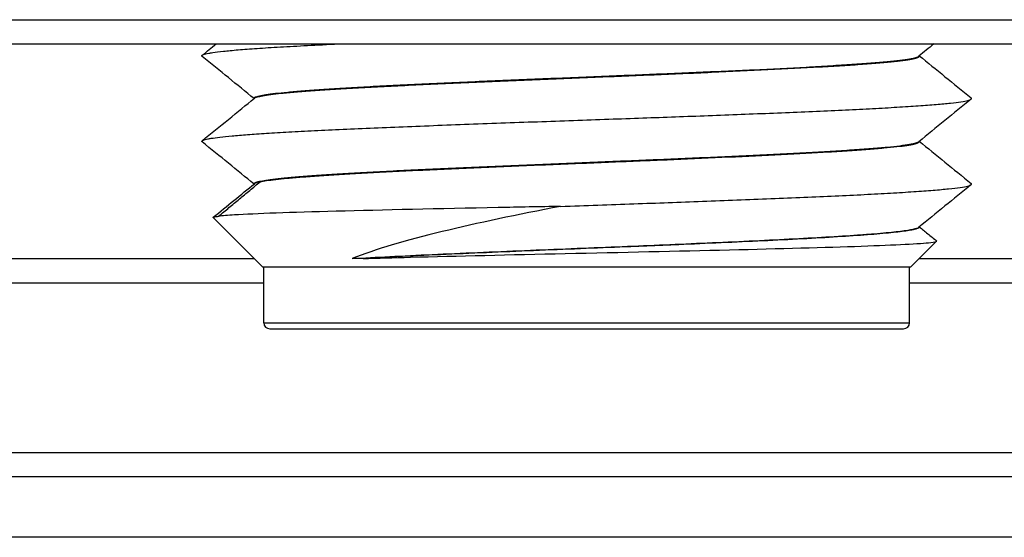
# Model space of a CAD drawing. Extents: x -1765 to 4890, y -3431 to 1272.
# Tile 131 of 189: x 3122.95 to 3131.08, y -2504.75 to -2500.48. Entities that reach past the tile are written whole.
import ezdxf

# ---------------------------------------------------------------- set-up
doc = ezdxf.new("R2010")
doc.units = 0
doc.linetypes.add('DASHED', pattern=[15, 7, -8])
doc.layers.get('0').update_dxf_attribs({"linetype": 'CONTINUOUS'})
doc.layers.add('1', color=7, linetype='CONTINUOUS')

# ---------------------------------------------------------------- blocks, each defined once
blk = doc.blocks.new('PROBECARD_STIFFENER_1', base_point=(3004.5148, -2504.2512))
at = {"color": 5, "linetype": 'DASHED'}
blk.add_line((3148.5962, -2504.2512), (3113.0354, -2504.2512), dxfattribs=at)
at = {"color": 5, "linetype": 'CONTINUOUS'}
blk.add_line((3156.9148, -2504.7512), (3074.0434, -2504.7512), dxfattribs=at)
blk = doc.blocks.new('PROBE_CARD_STIFFENER_E4155', base_point=(3004.5148, -2504.2512))
blk.add_blockref('PROBECARD_STIFFENER_1', (3004.5148, -2504.2512))
blk = doc.blocks.new('PROBE_CARD_STIFFNER_AS4155', base_point=(3004.5148, -2493.2512))
blk.add_blockref('PROBE_CARD_STIFFENER_E4155', (3004.5148, -2504.2512))
blk = doc.blocks.new('SMA_CONNECTOR_RING', base_point=(3072.005, -2496.9312))
at = {"color": 7, "linetype": 'CONTINUOUS'}
for p, q in [((3115.7861, -2500.4812), (3152.9148, -2500.4812)), ((3122.3861, -2500.6812), (3132.8787, -2500.6812)), ((3118.049, -2502.4512), (3124.8874, -2502.4512)), ((3130.3774, -2502.4512), (3152.9148, -2502.4512)), ((3117.9396, -2502.6512), (3124.9674, -2502.6512)), ((3130.2974, -2502.6512), (3152.9148, -2502.6512)), ((3074.0434, -2504.0512), (3152.9148, -2504.0512)), ((3148.5972, -2504.2512), (3113.0354, -2504.2512))]:
    blk.add_line(p, q, dxfattribs=at)
blk = doc.blocks.new('SMA_CONNECTOR_RING_E702571', base_point=(3072.005, -2496.9312))
blk.add_blockref('SMA_CONNECTOR_RING', (3072.005, -2496.9312))
blk = doc.blocks.new('N2360-20129_SMA_BULKHE1056', base_point=(3116.5861, -2490.2512))
at = {"color": 7, "linetype": 'CONTINUOUS'}
for p, q in [((3130.3768, -2500.7792), (3130.3768, -2500.7815)), ((3124.8879, -2501.1292), (3124.8879, -2501.1314)), ((3130.3768, -2501.4847), (3130.3768, -2501.487)), ((3124.8879, -2501.8347), (3124.8879, -2501.837)), ((3124.9574, -2502.5212), (3124.5504, -2502.1143)), ((3130.3768, -2502.1903), (3130.3768, -2502.1926)), ((3130.3074, -2502.5212), (3130.5198, -2502.3088)), ((3125.7869, -2502.4518), (3125.6969, -2502.4518)), ((3124.9574, -2502.5212), (3124.9674, -2502.5212)), ((3124.9674, -2502.9812), (3124.9674, -2502.5212)), ((3124.9674, -2502.5212), (3125.0065, -2502.5212)), ((3125.0065, -2502.5212), (3130.2974, -2502.5212)), ((3130.2974, -2502.5212), (3130.3074, -2502.5212)), ((3130.2974, -2502.9812), (3130.2974, -2502.5212)), ((3125.0174, -2503.0312), (3130.2474, -2503.0312))]:
    blk.add_line(p, q, dxfattribs=at)
at = {"color": 1, "linetype": 'CONTINUOUS'}
blk.add_line((3124.9674, -2502.9812), (3130.2974, -2502.9812), dxfattribs=at)
at = {"color": 7, "linetype": 'CONTINUOUS'}
for centre, start, end in [((3125.0174, -2502.9812), 180, -90), ((3130.2474, -2502.9812), -90, 0)]:
    blk.add_arc(centre, 0.05, start, end, dxfattribs=at)
for points in [[(3124.4604, -2500.774), (3124.499, -2500.7425), (3124.537, -2500.7116), (3124.5743, -2500.6812)], [(3130.4971, -2500.6812), (3130.4549, -2500.7156), (3130.4137, -2500.7492), (3130.3734, -2500.782)]]:
    blk.add_open_spline(points, degree=3, dxfattribs=at)
for points, knots in [([(3124.4604, -2500.774), (3124.465, -2500.7703), (3124.4748, -2500.7666), (3124.4894, -2500.763), (3124.4966, -2500.7611), (3124.505, -2500.7593), (3124.5145, -2500.7576), (3124.524, -2500.7558), (3124.5348, -2500.754), (3124.5468, -2500.7522), (3124.5709, -2500.7486), (3124.6003, -2500.7449), (3124.6353, -2500.7411), (3124.6704, -2500.7374), (3124.711, -2500.7336), (3124.7574, -2500.7297), (3124.8038, -2500.7258), (3124.856, -2500.7219), (3124.914, -2500.7179), (3124.972, -2500.714), (3125.0358, -2500.71), (3125.1052, -2500.7059), (3125.1745, -2500.7019), (3125.2495, -2500.6978), (3125.3296, -2500.6936), (3125.4096, -2500.6895), (3125.4949, -2500.6854), (3125.5846, -2500.6812)], [0, 0, 0, 0, 0.031285, 0.031285, 0.031285, 0.057032, 0.057032, 0.057032, 0.08977, 0.08977, 0.08977, 0.17899, 0.17899, 0.17899, 0.301555, 0.301555, 0.301555, 0.458611, 0.458611, 0.458611, 0.650154, 0.650154, 0.650154, 0.874892, 0.874892, 0.874892, 1.130203, 1.130203, 1.130203, 1.130203]), ([(3124.4604, -2500.7838), (3124.4594, -2500.783), (3124.4586, -2500.7821), (3124.4581, -2500.7813), (3124.4576, -2500.7805), (3124.4574, -2500.7797), (3124.4574, -2500.7789), (3124.4574, -2500.7781), (3124.4576, -2500.7773), (3124.4581, -2500.7764), (3124.4586, -2500.7756), (3124.4594, -2500.7748), (3124.4604, -2500.774)], [0, 0, 0, 0, 0.00336015, 0.00336015, 0.00336015, 0.00594839, 0.00594839, 0.00594839, 0.00852916, 0.00852916, 0.00852916, 0.01183277, 0.01183277, 0.01183277, 0.01183277]), ([(3124.8876, -2501.1317), (3124.8196, -2501.0763), (3124.7491, -2501.0189), (3124.6759, -2500.9593), (3124.6065, -2500.9028), (3124.5347, -2500.8444), (3124.4604, -2500.7838)], [0.0050984, 0.0050984, 0.0050984, 0.0050984, 0.2779216, 0.2779216, 0.2779216, 0.5558432, 0.5558432, 0.5558432, 0.5558432]), ([(3124.8879, -2501.1292), (3124.8879, -2501.1277), (3124.8886, -2501.1262), (3124.8901, -2501.1247), (3124.892, -2501.1227), (3124.8953, -2501.1207), (3124.8997, -2501.1187), (3124.9073, -2501.1154), (3124.9184, -2501.1121), (3124.9326, -2501.1089), (3124.9468, -2501.1056), (3124.9647, -2501.1023), (3124.9864, -2501.099), (3125.0082, -2501.0956), (3125.0339, -2501.0922), (3125.0636, -2501.0887), (3125.0934, -2501.0853), (3125.1273, -2501.0818), (3125.1654, -2501.0782), (3125.2035, -2501.0747), (3125.2458, -2501.0711), (3125.2923, -2501.0674), (3125.3387, -2501.0638), (3125.3894, -2501.0601), (3125.4441, -2501.0564), (3125.4989, -2501.0527), (3125.5576, -2501.0489), (3125.6202, -2501.0452), (3125.6827, -2501.0414), (3125.749, -2501.0376), (3125.8186, -2501.0338), (3125.8883, -2501.03), (3125.9612, -2501.0262), (3126.037, -2501.0224), (3126.1128, -2501.0186), (3126.1915, -2501.0148), (3126.2723, -2501.011), (3126.3531, -2501.0072), (3126.4361, -2501.0034), (3126.5206, -2500.9996), (3126.6897, -2500.992), (3126.8648, -2500.9845), (3127.0404, -2500.9772), (3127.216, -2500.9698), (3127.3921, -2500.9626), (3127.5637, -2500.9556), (3127.6495, -2500.9521), (3127.7342, -2500.9486), (3127.8174, -2500.9452), (3127.9006, -2500.9418), (3127.9822, -2500.9384), (3128.0619, -2500.9351), (3128.1416, -2500.9318), (3128.2186, -2500.9286), (3128.2977, -2500.9253), (3128.3765, -2500.9219), (3128.4558, -2500.9186), (3128.535, -2500.9151), (3128.6935, -2500.9083), (3128.8518, -2500.9012), (3129.005, -2500.8939), (3129.1582, -2500.8867), (3129.3063, -2500.8793), (3129.444, -2500.8718), (3129.5128, -2500.8681), (3129.5791, -2500.8643), (3129.6421, -2500.8605), (3129.7052, -2500.8567), (3129.7651, -2500.8529), (3129.8212, -2500.8491), (3129.8774, -2500.8453), (3129.9299, -2500.8415), (3129.9782, -2500.8377), (3130.0265, -2500.8338), (3130.0707, -2500.83), (3130.1106, -2500.8262), (3130.1504, -2500.8225), (3130.1858, -2500.8187), (3130.2167, -2500.8149), (3130.2475, -2500.8112), (3130.2739, -2500.8074), (3130.2957, -2500.8037), (3130.3175, -2500.8), (3130.3348, -2500.7964), (3130.3477, -2500.7928), (3130.3605, -2500.7891), (3130.369, -2500.7856), (3130.3734, -2500.782)], [0, 0, 0, 0, 0.005092, 0.005092, 0.005092, 0.016519, 0.016519, 0.016519, 0.050837, 0.050837, 0.050837, 0.105621, 0.105621, 0.105621, 0.183508, 0.183508, 0.183508, 0.285798, 0.285798, 0.285798, 0.413129, 0.413129, 0.413129, 0.565418, 0.565418, 0.565418, 0.741796, 0.741796, 0.741796, 0.940578, 0.940578, 0.940578, 1.159301, 1.159301, 1.159301, 1.394811, 1.394811, 1.394811, 1.643422, 1.643422, 1.643422, 2.163667, 2.163667, 2.163667, 2.687408, 2.687408, 2.687408, 2.941358, 2.941358, 2.941358, 3.186014, 3.186014, 3.186014, 3.422098, 3.422098, 3.422098, 3.659615, 3.659615, 3.659615, 4.130037, 4.130037, 4.130037, 4.569559, 4.569559, 4.569559, 4.768052, 4.768052, 4.768052, 4.947524, 4.947524, 4.947524, 5.104896, 5.104896, 5.104896, 5.23775, 5.23775, 5.23775, 5.344463, 5.344463, 5.344463, 5.424287, 5.424287, 5.424287, 5.477434, 5.477434, 5.477434, 5.505501, 5.505501, 5.505501, 5.505501]), ([(3124.8914, -2501.1286), (3124.8956, -2501.1252), (3124.9036, -2501.1218), (3124.9149, -2501.1185), (3124.9206, -2501.1168), (3124.9271, -2501.1152), (3124.9344, -2501.1135), (3124.9417, -2501.1119), (3124.9499, -2501.1103), (3124.959, -2501.1086), (3124.9773, -2501.1053), (3124.9993, -2501.1019), (3125.0254, -2501.0985), (3125.0514, -2501.0951), (3125.0815, -2501.0917), (3125.1158, -2501.0881), (3125.15, -2501.0846), (3125.1884, -2501.0811), (3125.2311, -2501.0775), (3125.2737, -2501.0739), (3125.3206, -2501.0702), (3125.3716, -2501.0665), (3125.4225, -2501.0629), (3125.4776, -2501.0592), (3125.5366, -2501.0554), (3125.5956, -2501.0517), (3125.6586, -2501.0479), (3125.725, -2501.0441), (3125.7915, -2501.0403), (3125.8615, -2501.0365), (3125.9346, -2501.0327), (3126.0077, -2501.0289), (3126.0838, -2501.0251), (3126.1625, -2501.0213), (3126.3198, -2501.0137), (3126.4871, -2501.0061), (3126.659, -2500.9986), (3126.8308, -2500.991), (3127.0072, -2500.9836), (3127.1827, -2500.9763), (3127.3582, -2500.969), (3127.5326, -2500.9619), (3127.7016, -2500.955), (3127.8707, -2500.9481), (3128.0339, -2500.9414), (3128.1891, -2500.9349), (3128.3456, -2500.9284), (3128.5049, -2500.9216), (3128.6629, -2500.9146), (3128.8209, -2500.9076), (3128.9774, -2500.9005), (3129.1274, -2500.8932), (3129.2775, -2500.8858), (3129.4209, -2500.8784), (3129.5526, -2500.8708), (3129.6185, -2500.867), (3129.6815, -2500.8633), (3129.7409, -2500.8595), (3129.8004, -2500.8557), (3129.8564, -2500.8518), (3129.9084, -2500.848), (3129.9605, -2500.8442), (3130.0086, -2500.8404), (3130.0524, -2500.8366), (3130.0962, -2500.8328), (3130.1358, -2500.829), (3130.1708, -2500.8252), (3130.2059, -2500.8215), (3130.2364, -2500.8177), (3130.2624, -2500.814), (3130.2884, -2500.8103), (3130.3099, -2500.8066), (3130.3269, -2500.8029), (3130.3435, -2500.7993), (3130.3559, -2500.7958), (3130.3641, -2500.7923), (3130.369, -2500.7902), (3130.3724, -2500.7881), (3130.3745, -2500.7861), (3130.3761, -2500.7845), (3130.3768, -2500.783), (3130.3768, -2500.7815)], [0, 0, 0, 0, 0.025816, 0.025816, 0.025816, 0.045952, 0.045952, 0.045952, 0.071023, 0.071023, 0.071023, 0.138132, 0.138132, 0.138132, 0.229125, 0.229125, 0.229125, 0.344939, 0.344939, 0.344939, 0.48583, 0.48583, 0.48583, 0.651295, 0.651295, 0.651295, 0.840024, 0.840024, 0.840024, 1.049904, 1.049904, 1.049904, 1.278085, 1.278085, 1.278085, 1.775066, 1.775066, 1.775066, 2.299268, 2.299268, 2.299268, 2.818625, 2.818625, 2.818625, 3.306574, 3.306574, 3.306574, 3.78079, 3.78079, 3.78079, 4.245796, 4.245796, 4.245796, 4.671597, 4.671597, 4.671597, 4.860234, 4.860234, 4.860234, 5.028134, 5.028134, 5.028134, 5.172558, 5.172558, 5.172558, 5.2915, 5.2915, 5.2915, 5.3838, 5.3838, 5.3838, 5.449213, 5.449213, 5.449213, 5.48798, 5.48798, 5.48798, 5.500168, 5.500168, 5.500168, 5.505491, 5.505491, 5.505491, 5.505491]), ([(3130.3772, -2500.7789), (3130.4452, -2500.8343), (3130.5157, -2500.8917), (3130.5889, -2500.9513), (3130.6582, -2501.0078), (3130.73, -2501.0662), (3130.8044, -2501.1268)], [0.0051005, 0.0051005, 0.0051005, 0.0051005, 0.2779218, 0.2779218, 0.2779218, 0.5558437, 0.5558437, 0.5558437, 0.5558437]), ([(3124.4604, -2501.4796), (3124.5347, -2501.419), (3124.6065, -2501.3606), (3124.6759, -2501.3041), (3124.7504, -2501.2434), (3124.8222, -2501.1849), (3124.8914, -2501.1286)], [0, 0, 0, 0, 0.2779218, 0.2779218, 0.2779218, 0.5558437, 0.5558437, 0.5558437, 0.5558437]), ([(3124.4604, -2501.4796), (3124.4645, -2501.4762), (3124.473, -2501.4728), (3124.4853, -2501.4696), (3124.4915, -2501.4679), (3124.4986, -2501.4663), (3124.5066, -2501.4647), (3124.5146, -2501.463), (3124.5235, -2501.4614), (3124.5335, -2501.4598), (3124.5535, -2501.4566), (3124.5778, -2501.4533), (3124.6066, -2501.4499), (3124.6353, -2501.4465), (3124.6686, -2501.4431), (3124.7066, -2501.4397), (3124.7446, -2501.4362), (3124.7872, -2501.4327), (3124.8347, -2501.4292), (3124.8821, -2501.4256), (3124.9343, -2501.422), (3124.9912, -2501.4184), (3125.048, -2501.4148), (3125.1096, -2501.4111), (3125.1756, -2501.4074), (3125.2416, -2501.4038), (3125.3121, -2501.4), (3125.3866, -2501.3963), (3125.4612, -2501.3926), (3125.5398, -2501.3888), (3125.622, -2501.3851), (3125.7043, -2501.3813), (3125.79, -2501.3775), (3125.8788, -2501.3738), (3126.0563, -2501.3663), (3126.2456, -2501.3587), (3126.4408, -2501.3513), (3126.636, -2501.3438), (3126.837, -2501.3365), (3127.0377, -2501.3292), (3127.2384, -2501.322), (3127.4386, -2501.3149), (3127.6333, -2501.308), (3127.7306, -2501.3046), (3127.8266, -2501.3012), (3127.9207, -2501.2979), (3128.0148, -2501.2945), (3128.1069, -2501.2912), (3128.1968, -2501.288), (3128.3751, -2501.2816), (3128.5564, -2501.275), (3128.7374, -2501.2682), (3128.9183, -2501.2613), (3129.0985, -2501.2543), (3129.2723, -2501.2471), (3129.4462, -2501.2399), (3129.6136, -2501.2326), (3129.7688, -2501.2252), (3129.8465, -2501.2215), (3129.921, -2501.2178), (3129.9919, -2501.214), (3130.0628, -2501.2103), (3130.13, -2501.2065), (3130.1929, -2501.2027), (3130.2558, -2501.199), (3130.3145, -2501.1952), (3130.3684, -2501.1914), (3130.4224, -2501.1877), (3130.4716, -2501.1839), (3130.5159, -2501.1802), (3130.5602, -2501.1764), (3130.5994, -2501.1727), (3130.6336, -2501.169), (3130.6677, -2501.1653), (3130.6968, -2501.1616), (3130.7207, -2501.158), (3130.7446, -2501.1543), (3130.7634, -2501.1507), (3130.7773, -2501.1472), (3130.7912, -2501.1436), (3130.8001, -2501.1401), (3130.8044, -2501.1366)], [0, 0, 0, 0, 0.027092, 0.027092, 0.027092, 0.04895, 0.04895, 0.04895, 0.076308, 0.076308, 0.076308, 0.150007, 0.150007, 0.150007, 0.250559, 0.250559, 0.250559, 0.379073, 0.379073, 0.379073, 0.535928, 0.535928, 0.535928, 0.720682, 0.720682, 0.720682, 0.932008, 0.932008, 0.932008, 1.167693, 1.167693, 1.167693, 1.424693, 1.424693, 1.424693, 1.987134, 1.987134, 1.987134, 2.584417, 2.584417, 2.584417, 3.180439, 3.180439, 3.180439, 3.468002, 3.468002, 3.468002, 3.744344, 3.744344, 3.744344, 4.285305, 4.285305, 4.285305, 4.820604, 4.820604, 4.820604, 5.317601, 5.317601, 5.317601, 5.540965, 5.540965, 5.540965, 5.742259, 5.742259, 5.742259, 5.918151, 5.918151, 5.918151, 6.066055, 6.066055, 6.066055, 6.184269, 6.184269, 6.184269, 6.272058, 6.272058, 6.272058, 6.329717, 6.329717, 6.329717, 6.359034, 6.359034, 6.359034, 6.359034]), ([(3130.8044, -2501.1366), (3130.73, -2501.1971), (3130.6582, -2501.2556), (3130.5889, -2501.3121), (3130.5143, -2501.3728), (3130.4425, -2501.4312), (3130.3734, -2501.4876)], [0, 0, 0, 0, 0.2779216, 0.2779216, 0.2779216, 0.5558432, 0.5558432, 0.5558432, 0.5558432]), ([(3130.8044, -2501.1366), (3130.8054, -2501.1357), (3130.8061, -2501.1349), (3130.8066, -2501.1341), (3130.8071, -2501.1333), (3130.8074, -2501.1325), (3130.8074, -2501.1317), (3130.8074, -2501.1308), (3130.8071, -2501.13), (3130.8066, -2501.1292), (3130.8061, -2501.1284), (3130.8054, -2501.1276), (3130.8044, -2501.1268)], [0, 0, 0, 0, 0.00336015, 0.00336015, 0.00336015, 0.00594839, 0.00594839, 0.00594839, 0.00852916, 0.00852916, 0.00852916, 0.01183277, 0.01183277, 0.01183277, 0.01183277]), ([(3124.4604, -2501.4893), (3124.4594, -2501.4885), (3124.4586, -2501.4877), (3124.4581, -2501.4869), (3124.4576, -2501.4861), (3124.4574, -2501.4852), (3124.4574, -2501.4844), (3124.4574, -2501.4836), (3124.4576, -2501.4828), (3124.4581, -2501.482), (3124.4586, -2501.4812), (3124.4594, -2501.4804), (3124.4604, -2501.4796)], [0, 0, 0, 0, 0.00336015, 0.00336015, 0.00336015, 0.00594839, 0.00594839, 0.00594839, 0.00852916, 0.00852916, 0.00852916, 0.01183277, 0.01183277, 0.01183277, 0.01183277]), ([(3124.9383, -2501.8182), (3124.9527, -2501.8151), (3124.9705, -2501.812), (3124.9918, -2501.8088), (3125.013, -2501.8056), (3125.0378, -2501.8024), (3125.0664, -2501.7991), (3125.0949, -2501.7958), (3125.1271, -2501.7924), (3125.1632, -2501.7891), (3125.1992, -2501.7857), (3125.2391, -2501.7823), (3125.2827, -2501.7788), (3125.3263, -2501.7754), (3125.3737, -2501.7719), (3125.4248, -2501.7683), (3125.4759, -2501.7648), (3125.5306, -2501.7613), (3125.5888, -2501.7577), (3125.647, -2501.7542), (3125.7087, -2501.7506), (3125.7734, -2501.747), (3125.8382, -2501.7434), (3125.9061, -2501.7397), (3125.9766, -2501.7361), (3126.0472, -2501.7325), (3126.1204, -2501.7289), (3126.1958, -2501.7253), (3126.2712, -2501.7216), (3126.3488, -2501.718), (3126.4279, -2501.7144), (3126.5863, -2501.7072), (3126.751, -2501.7), (3126.9173, -2501.693), (3127.0837, -2501.6859), (3127.2516, -2501.679), (3127.4166, -2501.6722), (3127.5817, -2501.6655), (3127.744, -2501.6588), (3127.8999, -2501.6524), (3127.9779, -2501.6492), (3128.0544, -2501.6461), (3128.129, -2501.643), (3128.2033, -2501.6399), (3128.2778, -2501.6367), (3128.3529, -2501.6336), (3128.503, -2501.6272), (3128.6545, -2501.6206), (3128.8034, -2501.6139), (3128.9523, -2501.6072), (3129.0985, -2501.6003), (3129.2377, -2501.5932), (3129.3769, -2501.5862), (3129.509, -2501.5791), (3129.6296, -2501.5719), (3129.6899, -2501.5683), (3129.7474, -2501.5647), (3129.8016, -2501.561), (3129.8558, -2501.5574), (3129.9066, -2501.5538), (3129.9539, -2501.5502), (3130.0011, -2501.5466), (3130.0446, -2501.5429), (3130.0842, -2501.5393), (3130.1238, -2501.5357), (3130.1595, -2501.5321), (3130.1911, -2501.5285), (3130.2228, -2501.525), (3130.2503, -2501.5214), (3130.2737, -2501.5179), (3130.2972, -2501.5144), (3130.3165, -2501.5108), (3130.3318, -2501.5074), (3130.3469, -2501.504), (3130.3581, -2501.5006), (3130.3655, -2501.4972), (3130.3699, -2501.4952), (3130.373, -2501.4932), (3130.3749, -2501.4913), (3130.3762, -2501.4898), (3130.3768, -2501.4884), (3130.3768, -2501.487)], [0, 0, 0, 0, 0.054263, 0.054263, 0.054263, 0.129523, 0.129523, 0.129523, 0.226847, 0.226847, 0.226847, 0.346778, 0.346778, 0.346778, 0.489275, 0.489275, 0.489275, 0.653656, 0.653656, 0.653656, 0.838578, 0.838578, 0.838578, 1.042051, 1.042051, 1.042051, 1.261502, 1.261502, 1.261502, 1.493885, 1.493885, 1.493885, 1.983748, 1.983748, 1.983748, 2.483495, 2.483495, 2.483495, 2.967205, 2.967205, 2.967205, 3.196491, 3.196491, 3.196491, 3.420597, 3.420597, 3.420597, 3.871475, 3.871475, 3.871475, 4.306311, 4.306311, 4.306311, 4.698785, 4.698785, 4.698785, 4.871093, 4.871093, 4.871093, 5.023739, 5.023739, 5.023739, 5.154559, 5.154559, 5.154559, 5.262023, 5.262023, 5.262023, 5.345302, 5.345302, 5.345302, 5.404329, 5.404329, 5.404329, 5.439611, 5.439611, 5.439611, 5.450764, 5.450764, 5.450764, 5.455565, 5.455565, 5.455565, 5.455565]), ([(3130.3772, -2501.4845), (3130.4452, -2501.5398), (3130.5157, -2501.5973), (3130.5889, -2501.6569), (3130.6582, -2501.7134), (3130.73, -2501.7718), (3130.8044, -2501.8324)], [0.0050999, 0.0050999, 0.0050999, 0.0050999, 0.2779218, 0.2779218, 0.2779218, 0.5558437, 0.5558437, 0.5558437, 0.5558437]), ([(3124.8876, -2501.8372), (3124.8196, -2501.7819), (3124.7491, -2501.7244), (3124.6759, -2501.6648), (3124.6065, -2501.6084), (3124.5347, -2501.5499), (3124.4604, -2501.4893)], [0.0050973, 0.0050973, 0.0050973, 0.0050973, 0.2779216, 0.2779216, 0.2779216, 0.5558432, 0.5558432, 0.5558432, 0.5558432]), ([(3124.8879, -2501.8347), (3124.8879, -2501.8332), (3124.8886, -2501.8317), (3124.8901, -2501.8302), (3124.892, -2501.8282), (3124.8953, -2501.8262), (3124.8997, -2501.8243), (3124.9073, -2501.8209), (3124.9184, -2501.8176), (3124.9326, -2501.8144), (3124.9468, -2501.8112), (3124.9647, -2501.8079), (3124.9864, -2501.8045), (3125.0082, -2501.8012), (3125.0339, -2501.7978), (3125.0636, -2501.7943), (3125.0934, -2501.7908), (3125.1273, -2501.7873), (3125.1654, -2501.7838), (3125.2035, -2501.7802), (3125.2458, -2501.7766), (3125.2923, -2501.773), (3125.3387, -2501.7693), (3125.3894, -2501.7657), (3125.4441, -2501.7619), (3125.4989, -2501.7582), (3125.5576, -2501.7545), (3125.6202, -2501.7507), (3125.6827, -2501.747), (3125.749, -2501.7432), (3125.8186, -2501.7394), (3125.8883, -2501.7356), (3125.9612, -2501.7318), (3126.037, -2501.728), (3126.1128, -2501.7242), (3126.1915, -2501.7203), (3126.2723, -2501.7165), (3126.3531, -2501.7127), (3126.4361, -2501.7089), (3126.5206, -2501.7051), (3126.6897, -2501.6976), (3126.8648, -2501.6901), (3127.0404, -2501.6827), (3127.216, -2501.6754), (3127.3921, -2501.6682), (3127.5637, -2501.6611), (3127.6495, -2501.6576), (3127.7342, -2501.6542), (3127.8174, -2501.6507), (3127.9006, -2501.6473), (3127.9822, -2501.644), (3128.0619, -2501.6407), (3128.1416, -2501.6374), (3128.2186, -2501.6342), (3128.2977, -2501.6308), (3128.3765, -2501.6275), (3128.4558, -2501.6241), (3128.535, -2501.6207), (3128.6935, -2501.6138), (3128.8518, -2501.6067), (3129.005, -2501.5995), (3129.1582, -2501.5923), (3129.3063, -2501.5849), (3129.444, -2501.5774), (3129.5128, -2501.5736), (3129.5791, -2501.5698), (3129.6421, -2501.566), (3129.7052, -2501.5623), (3129.7651, -2501.5585), (3129.8212, -2501.5546), (3129.8774, -2501.5508), (3129.9299, -2501.547), (3129.9782, -2501.5432), (3130.0265, -2501.5394), (3130.0707, -2501.5356), (3130.1106, -2501.5318), (3130.1504, -2501.528), (3130.1858, -2501.5242), (3130.2167, -2501.5205), (3130.2475, -2501.5167), (3130.2739, -2501.513), (3130.2957, -2501.5093), (3130.3175, -2501.5056), (3130.3348, -2501.5019), (3130.3477, -2501.4983), (3130.3605, -2501.4947), (3130.369, -2501.4911), (3130.3734, -2501.4876)], [0, 0, 0, 0, 0.005092, 0.005092, 0.005092, 0.016519, 0.016519, 0.016519, 0.050837, 0.050837, 0.050837, 0.105621, 0.105621, 0.105621, 0.183508, 0.183508, 0.183508, 0.285798, 0.285798, 0.285798, 0.413129, 0.413129, 0.413129, 0.565418, 0.565418, 0.565418, 0.741796, 0.741796, 0.741796, 0.940578, 0.940578, 0.940578, 1.159301, 1.159301, 1.159301, 1.394811, 1.394811, 1.394811, 1.643422, 1.643422, 1.643422, 2.163667, 2.163667, 2.163667, 2.687408, 2.687408, 2.687408, 2.941358, 2.941358, 2.941358, 3.186014, 3.186014, 3.186014, 3.422098, 3.422098, 3.422098, 3.659615, 3.659615, 3.659615, 4.130037, 4.130037, 4.130037, 4.569559, 4.569559, 4.569559, 4.768052, 4.768052, 4.768052, 4.947524, 4.947524, 4.947524, 5.104896, 5.104896, 5.104896, 5.23775, 5.23775, 5.23775, 5.344463, 5.344463, 5.344463, 5.424287, 5.424287, 5.424287, 5.477434, 5.477434, 5.477434, 5.505501, 5.505501, 5.505501, 5.505501]), ([(3124.5508, -2502.1115), (3124.609, -2502.0641), (3124.6658, -2502.0179), (3124.7211, -2501.9728), (3124.7796, -2501.9252), (3124.8363, -2501.879), (3124.8914, -2501.8341)], [0, 0, 0, 0, 0.2196394, 0.2196394, 0.2196394, 0.4392787, 0.4392787, 0.4392787, 0.4392787]), ([(3124.9383, -2501.8182), (3124.9323, -2501.8195), (3124.9268, -2501.8208), (3124.9218, -2501.8221), (3124.9168, -2501.8234), (3124.9123, -2501.8248), (3124.9083, -2501.8261), (3124.9044, -2501.8274), (3124.901, -2501.8287), (3124.8981, -2501.8301), (3124.8953, -2501.8314), (3124.893, -2501.8328), (3124.8914, -2501.8341)], [0, 0, 0, 0, 0.01701007, 0.01701007, 0.01701007, 0.03103109, 0.03103109, 0.03103109, 0.0419821, 0.0419821, 0.0419821, 0.04989289, 0.04989289, 0.04989289, 0.04989289]), ([(3127.4174, -2502.0212), (3127.521, -2502.0176), (3127.6236, -2502.0139), (3127.7244, -2502.0104), (3127.8252, -2502.0068), (3127.9244, -2502.0033), (3128.0213, -2501.9998), (3128.1185, -2501.9964), (3128.2123, -2501.993), (3128.3055, -2501.9896), (3128.3992, -2501.9863), (3128.4937, -2501.9828), (3128.5883, -2501.9793), (3128.7776, -2501.9723), (3128.9675, -2501.965), (3129.152, -2501.9576), (3129.3366, -2501.9502), (3129.5156, -2501.9425), (3129.6824, -2501.9348), (3129.7658, -2501.931), (3129.8461, -2501.9271), (3129.9227, -2501.9232), (3129.9992, -2501.9192), (3130.0719, -2501.9153), (3130.1401, -2501.9114), (3130.2083, -2501.9075), (3130.272, -2501.9035), (3130.3307, -2501.8996), (3130.3893, -2501.8956), (3130.4429, -2501.8917), (3130.4911, -2501.8878), (3130.5393, -2501.8839), (3130.5821, -2501.88), (3130.6192, -2501.8761), (3130.6564, -2501.8722), (3130.688, -2501.8684), (3130.714, -2501.8645), (3130.74, -2501.8607), (3130.7604, -2501.8569), (3130.7753, -2501.8532), (3130.7903, -2501.8495), (3130.7999, -2501.8458), (3130.8044, -2501.8421)], [0, 0, 0, 0, 0.307145, 0.307145, 0.307145, 0.604234, 0.604234, 0.604234, 0.888632, 0.888632, 0.888632, 1.171614, 1.171614, 1.171614, 1.735769, 1.735769, 1.735769, 2.266591, 2.266591, 2.266591, 2.507169, 2.507169, 2.507169, 2.724925, 2.724925, 2.724925, 2.915832, 2.915832, 2.915832, 3.076705, 3.076705, 3.076705, 3.205379, 3.205379, 3.205379, 3.300834, 3.300834, 3.300834, 3.363267, 3.363267, 3.363267, 3.39459, 3.39459, 3.39459, 3.39459]), ([(3130.8044, -2501.8421), (3130.73, -2501.9027), (3130.6582, -2501.9611), (3130.5889, -2502.0176), (3130.5143, -2502.0783), (3130.4425, -2502.1368), (3130.3734, -2502.1931)], [0, 0, 0, 0, 0.2779216, 0.2779216, 0.2779216, 0.5558432, 0.5558432, 0.5558432, 0.5558432]), ([(3130.8044, -2501.8421), (3130.8054, -2501.8413), (3130.8061, -2501.8405), (3130.8066, -2501.8397), (3130.8071, -2501.8388), (3130.8074, -2501.838), (3130.8074, -2501.8372), (3130.8074, -2501.8364), (3130.8071, -2501.8356), (3130.8066, -2501.8348), (3130.8061, -2501.834), (3130.8054, -2501.8332), (3130.8044, -2501.8324)], [0, 0, 0, 0, 0.00336015, 0.00336015, 0.00336015, 0.00594839, 0.00594839, 0.00594839, 0.00852916, 0.00852916, 0.00852916, 0.01183277, 0.01183277, 0.01183277, 0.01183277]), ([(3127.4174, -2502.0212), (3127.2435, -2502.0246), (3127.071, -2502.0281), (3126.9019, -2502.0315), (3126.4127, -2502.0413), (3125.9496, -2502.0514), (3125.5664, -2502.0616), (3125.1893, -2502.0717), (3124.8992, -2502.0817), (3124.7272, -2502.092), (3124.6702, -2502.0954), (3124.6256, -2502.0989), (3124.5954, -2502.1024)], [0, 0, 0, 0, 0.51562, 0.51562, 0.51562, 1.851467, 1.851467, 1.851467, 2.69123, 2.69123, 2.69123, 2.823485, 2.823485, 2.823485, 2.823485]), ([(3127.4174, -2502.0212), (3127.0627, -2502.0895), (3126.7309, -2502.1587), (3126.4397, -2502.2295), (3126.1418, -2502.302), (3125.889, -2502.3757), (3125.6969, -2502.4518)], [0, 0, 0, 0, 0.999766, 0.999766, 0.999766, 1.775495, 1.775495, 1.775495, 1.775495]), ([(3124.5504, -2502.1143), (3124.55, -2502.1138), (3124.5498, -2502.1134), (3124.5498, -2502.1129), (3124.5499, -2502.1125), (3124.5502, -2502.112), (3124.5508, -2502.1115)], [0, 0, 0, 0, 0.001555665, 0.001555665, 0.001555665, 0.003251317, 0.003251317, 0.003251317, 0.003251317]), ([(3124.5508, -2502.1115), (3124.5526, -2502.11), (3124.5572, -2502.1085), (3124.5648, -2502.107), (3124.572, -2502.1055), (3124.5821, -2502.104), (3124.5954, -2502.1024)], [0, 0, 0, 0, 0.01476876, 0.01476876, 0.01476876, 0.04575651, 0.04575651, 0.04575651, 0.04575651]), ([(3125.6969, -2502.4518), (3125.7935, -2502.4462), (3125.8979, -2502.4406), (3126.0087, -2502.435), (3126.1194, -2502.4293), (3126.2365, -2502.4237), (3126.3578, -2502.4181), (3126.6005, -2502.4069), (3126.8603, -2502.3958), (3127.1193, -2502.385), (3127.2489, -2502.3796), (3127.3783, -2502.3743), (3127.5055, -2502.3691), (3127.6328, -2502.3639), (3127.758, -2502.3587), (3127.8794, -2502.3537), (3128.0013, -2502.3487), (3128.1179, -2502.3439), (3128.2328, -2502.3391), (3128.3486, -2502.3342), (3128.4657, -2502.3293), (3128.5825, -2502.3242), (3128.8161, -2502.314), (3129.0484, -2502.3033), (3129.2631, -2502.2924), (3129.3705, -2502.287), (3129.4734, -2502.2814), (3129.5698, -2502.2759), (3129.6663, -2502.2703), (3129.7562, -2502.2647), (3129.838, -2502.2591), (3129.8788, -2502.2562), (3129.9177, -2502.2534), (3129.9543, -2502.2506), (3129.9909, -2502.2478), (3130.0253, -2502.245), (3130.0574, -2502.2422), (3130.0895, -2502.2394), (3130.1193, -2502.2366), (3130.1466, -2502.2338), (3130.1739, -2502.231), (3130.1988, -2502.2282), (3130.2213, -2502.2255), (3130.2437, -2502.2227), (3130.2637, -2502.22), (3130.2812, -2502.2172), (3130.2987, -2502.2145), (3130.3137, -2502.2118), (3130.3263, -2502.2091), (3130.3389, -2502.2064), (3130.3491, -2502.2037), (3130.3569, -2502.201), (3130.3647, -2502.1984), (3130.3702, -2502.1957), (3130.3734, -2502.1931)], [0, 0, 0, 0, 0.312224, 0.312224, 0.312224, 0.661787, 0.661787, 0.661787, 1.424034, 1.424034, 1.424034, 1.810538, 1.810538, 1.810538, 2.184768, 2.184768, 2.184768, 2.538429, 2.538429, 2.538429, 2.888472, 2.888472, 2.888472, 3.569839, 3.569839, 3.569839, 3.876975, 3.876975, 3.876975, 4.14562, 4.14562, 4.14562, 4.262259, 4.262259, 4.262259, 4.365732, 4.365732, 4.365732, 4.455288, 4.455288, 4.455288, 4.530426, 4.530426, 4.530426, 4.590912, 4.590912, 4.590912, 4.636793, 4.636793, 4.636793, 4.668441, 4.668441, 4.668441, 4.686807, 4.686807, 4.686807, 4.686807]), ([(3130.3768, -2502.1926), (3130.3768, -2502.1951), (3130.3748, -2502.1976), (3130.3706, -2502.2001), (3130.3662, -2502.2028), (3130.3592, -2502.2056), (3130.3497, -2502.2084), (3130.3406, -2502.211), (3130.329, -2502.2137), (3130.3149, -2502.2165), (3130.3009, -2502.2192), (3130.2844, -2502.2219), (3130.2654, -2502.2247), (3130.2464, -2502.2274), (3130.2249, -2502.2302), (3130.2009, -2502.233), (3130.177, -2502.2358), (3130.1505, -2502.2386), (3130.1216, -2502.2414), (3130.0928, -2502.2442), (3130.0615, -2502.247), (3130.0279, -2502.2498), (3129.9943, -2502.2526), (3129.9584, -2502.2554), (3129.9203, -2502.2583), (3129.8441, -2502.2639), (3129.7592, -2502.2696), (3129.6671, -2502.2752), (3129.575, -2502.2808), (3129.4757, -2502.2864), (3129.3712, -2502.2919), (3129.1622, -2502.303), (3128.9326, -2502.3138), (3128.699, -2502.3241), (3128.5823, -2502.3293), (3128.4645, -2502.3344), (3128.3476, -2502.3393), (3128.2891, -2502.3418), (3128.2309, -2502.3443), (3128.173, -2502.3467), (3128.1153, -2502.3491), (3128.0567, -2502.3515), (3127.9969, -2502.354), (3127.8775, -2502.3589), (3127.754, -2502.364), (3127.6277, -2502.3691), (3127.5015, -2502.3743), (3127.3726, -2502.3796), (3127.2429, -2502.3849), (3126.9835, -2502.3957), (3126.7206, -2502.4067), (3126.4721, -2502.418), (3126.3478, -2502.4236), (3126.2272, -2502.4292), (3126.1124, -2502.4349), (3125.9975, -2502.4405), (3125.8884, -2502.4462), (3125.7869, -2502.4518)], [0, 0, 0, 0, 0.010224, 0.010224, 0.010224, 0.032737, 0.032737, 0.032737, 0.068489, 0.068489, 0.068489, 0.118728, 0.118728, 0.118728, 0.183724, 0.183724, 0.183724, 0.263442, 0.263442, 0.263442, 0.357563, 0.357563, 0.357563, 0.465504, 0.465504, 0.465504, 0.719288, 0.719288, 0.719288, 1.015622, 1.015622, 1.015622, 1.688565, 1.688565, 1.688565, 2.040345, 2.040345, 2.040345, 2.215095, 2.215095, 2.215095, 2.391303, 2.391303, 2.391303, 2.760834, 2.760834, 2.760834, 3.145997, 3.145997, 3.145997, 3.917496, 3.917496, 3.917496, 4.277609, 4.277609, 4.277609, 4.603564, 4.603564, 4.603564, 4.603564]), ([(3130.3772, -2502.19), (3130.4003, -2502.2088), (3130.4233, -2502.2276), (3130.4464, -2502.2464), (3130.4708, -2502.2662), (3130.4951, -2502.2861), (3130.5194, -2502.3059)], [0.0049136, 0.0049136, 0.0049136, 0.0049136, 0.094189, 0.094189, 0.094189, 0.1883781, 0.1883781, 0.1883781, 0.1883781]), ([(3125.7869, -2502.4518), (3125.9084, -2502.448), (3126.0398, -2502.4442), (3126.1789, -2502.4405), (3126.5633, -2502.4302), (3127.005, -2502.4201), (3127.4554, -2502.41), (3127.9181, -2502.3997), (3128.3822, -2502.3896), (3128.8098, -2502.3794), (3129.2259, -2502.3694), (3129.6041, -2502.3594), (3129.8984, -2502.3491), (3130.1841, -2502.3391), (3130.3847, -2502.3291), (3130.4718, -2502.3189), (3130.5003, -2502.3156), (3130.5164, -2502.3122), (3130.5198, -2502.3088)], [0, 0, 0, 0, 0.392176, 0.392176, 0.392176, 1.669046, 1.669046, 1.669046, 3.023848, 3.023848, 3.023848, 4.112873, 4.112873, 4.112873, 4.687059, 4.687059, 4.687059, 4.736213, 4.736213, 4.736213, 4.736213]), ([(3130.5198, -2502.3088), (3130.5203, -2502.3083), (3130.5205, -2502.3079), (3130.5204, -2502.3074), (3130.5204, -2502.3069), (3130.52, -2502.3064), (3130.5194, -2502.3059)], [0, 0, 0, 0, 0.001660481, 0.001660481, 0.001660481, 0.003469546, 0.003469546, 0.003469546, 0.003469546])]:
    blk.add_open_spline(points, degree=3, knots=knots, dxfattribs=at)
at = {"color": 1, "linetype": 'CONTINUOUS'}
blk.add_open_spline([(3124.5954, -2502.1024), (3124.6097, -2502.0906), (3124.624, -2502.0787), (3124.6383, -2502.0669), (3124.6526, -2502.0551), (3124.6668, -2502.0432), (3124.6811, -2502.0314), (3124.7097, -2502.0077), (3124.7383, -2501.984), (3124.7669, -2501.9603), (3124.7954, -2501.9366), (3124.824, -2501.913), (3124.8526, -2501.8893), (3124.8669, -2501.8774), (3124.8812, -2501.8656), (3124.8955, -2501.8538), (3124.9097, -2501.8419), (3124.924, -2501.8301), (3124.9383, -2501.8182)], degree=3, knots=[0, 0, 0, 0, 0.0556733, 0.0556733, 0.0556733, 0.1113466, 0.1113466, 0.1113466, 0.2226932, 0.2226932, 0.2226932, 0.3340397, 0.3340397, 0.3340397, 0.389713, 0.389713, 0.389713, 0.4453863, 0.4453863, 0.4453863, 0.4453863], dxfattribs=at)
blk = doc.blocks.new('CONNECTOR__1057', base_point=(3116.5861, -2490.2512))
blk.add_blockref('N2360-20129_SMA_BULKHE1056', (3116.5861, -2490.2512))
blk = doc.blocks.new('N2360-60035_CONNECTOR_1058', base_point=(3116.5861, -2490.2512))
blk.add_blockref('CONNECTOR__1057', (3116.5861, -2490.2512))
blk = doc.blocks.new('CONN_QUARTER_SET_1', base_point=(3116.5861, -2490.2512))
blk.add_blockref('N2360-60035_CONNECTOR_1058', (3116.5861, -2490.2512))
blk = doc.blocks.new('SMA_CONNECTOR_RING_ASSY', base_point=(3072.005, -2490.2512))
for name, p in [('CONN_QUARTER_SET_1', (3116.5861, -2490.2512)), ('SMA_CONNECTOR_RING_E702571', (3072.005, -2496.9312))]:
    blk.add_blockref(name, p)
blk = doc.blocks.new('PROBE_CARD_ASSY', base_point=(3004.5148, -2490.2512))
for name, p in [('PROBE_CARD_STIFFNER_AS4155', (3004.5148, -2493.2512)), ('SMA_CONNECTOR_RING_ASSY', (3072.005, -2490.2512))]:
    blk.add_blockref(name, p)
blk = doc.blocks.new('WPIF_12INCH', base_point=(2906.6148, -2447.8512))
blk.add_blockref('PROBE_CARD_ASSY', (3004.5148, -2490.2512))
blk = doc.blocks.new('B-B', base_point=(3030.1612, -2455.8797))
blk.add_blockref('WPIF_12INCH', (2906.6148, -2447.8512))
blk = doc.blocks.new('1', base_point=(2845.4127, -2487.0842))
blk.add_blockref('B-B', (3030.1612, -2455.8797))
blk = doc.blocks.new('E7018-90050', base_point=(2906.6148, -2573.9919))
at = {"layer": '1'}
blk.add_blockref('1', (2845.4127, -2487.0842), dxfattribs=at)

msp = doc.modelspace()

# ---------------------------------------------------------------- block references
msp.add_blockref('E7018-90050', (2906.6148, -2573.9919))

doc.saveas('drawing.dxf')
